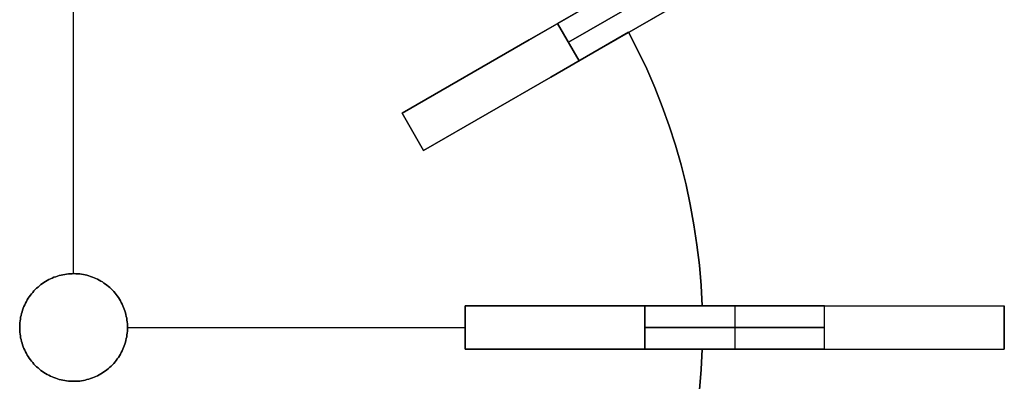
# Model space of a CAD drawing. Header units: millimetres. Extents: x 161 to 3923, y -487 to 1291.
# Tile 9 of 40: x 1277 to 1551, y -243 to -142. Entities that reach past the tile are written whole.
import ezdxf

# ---------------------------------------------------------------- set-up
doc = ezdxf.new("R2010")
doc.units = ezdxf.units.MM
doc.layers.add('Predeterminada', color=7, linetype='Continuous')

msp = doc.modelspace()

# ---------------------------------------------------------------- linework, layer by layer
at = {"layer": 'Predeterminada', "color": 254, "true_color": 0xf3e5b7}
for points in [[(1382.93, -168.53), (1512.84, -93.53)], [(1388.93, -178.92), (1518.84, -103.92)], [(1291.54, -213.22), (1291.54, -119.22)], [(1291.54, -213.22), (1291.54, -119.22)], [(1469.54, -118.53), (1426.24, -143.53)], [(1426.24, -143.53), (1469.54, -118.53)], [(1472.54, -123.72), (1429.24, -148.72)], [(1429.24, -148.72), (1472.54, -123.72)], [(1432.24, -153.92), (1475.54, -128.92)], [(1475.54, -128.92), (1432.24, -153.92)], [(1440, -135.58), (1418.34, -148.09)], [(1418.34, -148.09), (1440, -135.58)], [(1426.24, -143.53), (1432.24, -153.92)], [(1432.24, -153.92), (1426.24, -143.53)], [(1424.34, -158.48), (1446, -145.97)], [(1446, -145.97), (1424.34, -158.48)], [(1446, -145.97), (1448.59, -151.03), (1451.02, -156.18), (1453.28, -161.4), (1455.36, -166.69), (1457.28, -172.04), (1459.01, -177.46), (1460.57, -182.93), (1461.96, -188.45), (1463.16, -194), (1464.18, -199.6), (1465.02, -205.22), (1465.68, -210.87), (1466.15, -216.54), (1466.43, -222.22)], [(1466.43, -222.22), (1466.15, -216.54), (1465.68, -210.87), (1465.02, -205.22), (1464.18, -199.6), (1463.16, -194), (1461.96, -188.45), (1460.57, -182.93), (1459.01, -177.46), (1457.28, -172.04), (1455.36, -166.69), (1453.28, -161.4), (1451.02, -156.18), (1448.59, -151.03), (1446, -145.97)], [(1446, -145.97), (1448.59, -151.03), (1451.02, -156.18), (1453.28, -161.4), (1455.36, -166.69), (1457.28, -172.04), (1459.01, -177.46), (1460.57, -182.93), (1461.96, -188.45), (1463.16, -194), (1464.18, -199.6), (1465.02, -205.22), (1465.68, -210.87), (1466.15, -216.54), (1466.43, -222.22)], [(1418.34, -148.09), (1382.93, -168.53)], [(1382.93, -168.53), (1418.34, -148.09)], [(1388.93, -178.92), (1424.34, -158.48)], [(1424.34, -158.48), (1388.93, -178.92)], [(1382.93, -168.53), (1388.93, -178.92)], [(1388.93, -178.92), (1382.93, -168.53)], [(1388.93, -178.92), (1382.93, -168.53)], [(1382.93, -168.53), (1388.93, -178.92)], [(1382.93, -168.53), (1388.93, -178.92)], [(1382.93, -168.53), (1388.93, -178.92)], [(1400.54, -222.22), (1400.54, -234.22)], [(1400.54, -234.22), (1400.54, -222.22)], [(1400.54, -222.22), (1400.54, -234.22)], [(1400.54, -222.22), (1400.54, -234.22)], [(1441.42, -222.22), (1400.54, -222.22)], [(1400.54, -222.22), (1441.42, -222.22)], [(1400.54, -222.22), (1400.54, -234.22)], [(1400.54, -222.22), (1400.54, -234.22)], [(1400.54, -222.22), (1550.54, -222.22)], [(1466.43, -222.22), (1441.42, -222.22)], [(1441.42, -222.22), (1466.43, -222.22)], [(1500.54, -222.22), (1450.54, -222.22)], [(1450.54, -222.22), (1500.54, -222.22)], [(1450.54, -222.22), (1450.54, -234.22)], [(1450.54, -234.22), (1450.54, -222.22)], [(1475.54, -222.22), (1475.54, -234.22)], [(1475.54, -222.22), (1475.54, -234.22)], [(1500.54, -234.22), (1500.54, -222.22)], [(1500.54, -234.22), (1500.54, -222.22)], [(1550.54, -234.22), (1550.54, -222.22)], [(1550.54, -234.22), (1550.54, -222.22)], [(1550.54, -222.22), (1550.54, -234.22)], [(1306.54, -228.22), (1400.54, -228.22)], [(1306.54, -228.22), (1400.54, -228.22)], [(1500.54, -228.22), (1450.54, -228.22)], [(1450.54, -228.22), (1500.54, -228.22)], [(1400.54, -234.22), (1441.42, -234.22)], [(1441.42, -234.22), (1400.54, -234.22)], [(1400.54, -234.22), (1550.54, -234.22)], [(1441.42, -234.22), (1466.43, -234.22)], [(1466.43, -234.22), (1441.42, -234.22)], [(1466.43, -234.22), (1466.15, -239.9), (1465.68, -245.57), (1465.02, -251.22), (1464.18, -256.84), (1463.16, -262.44), (1461.96, -268), (1460.57, -273.52), (1459.01, -278.98), (1457.28, -284.4), (1455.36, -289.76), (1453.28, -295.05), (1451.02, -300.27), (1448.59, -305.41), (1446, -310.47)], [(1446, -310.47), (1448.59, -305.41), (1451.02, -300.27), (1453.28, -295.05), (1455.36, -289.76), (1457.28, -284.4), (1459.01, -278.98), (1460.57, -273.52), (1461.96, -268), (1463.16, -262.44), (1464.18, -256.84), (1465.02, -251.22), (1465.68, -245.57), (1466.15, -239.9), (1466.43, -234.22)], [(1466.43, -234.22), (1466.15, -239.9), (1465.68, -245.57), (1465.02, -251.22), (1464.18, -256.84), (1463.16, -262.44), (1461.96, -268), (1460.57, -273.52), (1459.01, -278.98), (1457.28, -284.4), (1455.36, -289.76), (1453.28, -295.05), (1451.02, -300.27), (1448.59, -305.41), (1446, -310.47)], [(1450.54, -234.22), (1500.54, -234.22)], [(1500.54, -234.22), (1450.54, -234.22)]]:
    msp.add_lwpolyline(points, dxfattribs=at)
at = {"layer": 'Predeterminada', "color": 254, "true_color": 0xf3e5b7, "extrusion": (-0.5, 0.866025, 1.43421e-14)}
msp.add_lwpolyline([(-1113.39, 244.78), (-1113.42, 243.07), (-1113.51, 241.37), (-1113.66, 239.67), (-1113.86, 237.97), (-1114.12, 236.28), (-1114.44, 234.61), (-1114.82, 232.94), (-1115.25, 231.29), (-1115.74, 229.65), (-1116.28, 228.03), (-1116.88, 226.44), (-1117.53, 224.86), (-1118.24, 223.3), (-1119, 221.78), (-1119.81, 220.27), (-1120.67, 218.8), (-1121.58, 217.36), (-1122.54, 215.94), (-1123.55, 214.57), (-1124.61, 213.22), (-1125.71, 211.92), (-1126.85, 210.65), (-1128.04, 209.42), (-1129.27, 208.24), (-1130.53, 207.09), (-1131.84, 205.99), (-1133.18, 204.94), (-1134.56, 203.93), (-1135.97, 202.97), (-1137.41, 202.06), (-1138.89, 201.2), (-1140.39, 200.38), (-1141.92, 199.62), (-1143.47, 198.92), (-1145.05, 198.26), (-1146.65, 197.67), (-1148.27, 197.12), (-1149.9, 196.63), (-1151.56, 196.2), (-1153.22, 195.82), (-1154.9, 195.51), (-1156.59, 195.24), (-1158.28, 195.04), (-1159.98, 194.89), (-1161.69, 194.81), (-1163.39, 194.78)], dxfattribs=at)
at = {"layer": 'Predeterminada', "color": 254, "true_color": 0xf3e5b7, "extrusion": (-0.5, 0.866025, -2.63411e-14)}
msp.add_lwpolyline([(-1163.39, 644.78), (-1161.69, 644.75), (-1159.98, 644.66), (-1158.28, 644.52), (-1156.59, 644.31), (-1154.9, 644.05), (-1153.22, 643.73), (-1151.56, 643.36), (-1149.9, 642.92), (-1148.27, 642.44), (-1146.65, 641.89), (-1145.05, 641.29), (-1143.47, 640.64), (-1141.92, 639.93), (-1140.39, 639.17), (-1138.89, 638.36), (-1137.41, 637.5), (-1135.97, 636.59), (-1134.56, 635.63), (-1133.18, 634.62), (-1131.84, 633.56), (-1130.53, 632.46), (-1129.27, 631.32), (-1128.04, 630.13), (-1126.85, 628.91), (-1125.71, 627.64), (-1124.61, 626.33), (-1123.55, 624.99), (-1122.54, 623.61), (-1121.58, 622.2), (-1120.67, 620.76), (-1119.81, 619.28), (-1119, 617.78), (-1118.24, 616.25), (-1117.53, 614.7), (-1116.88, 613.12), (-1116.28, 611.52), (-1115.74, 609.9), (-1115.25, 608.27), (-1114.82, 606.62), (-1114.44, 604.95), (-1114.12, 603.27), (-1113.86, 601.59), (-1113.66, 599.89), (-1113.51, 598.19), (-1113.42, 596.49), (-1113.39, 594.78)], dxfattribs=at)
at = {"layer": 'Predeterminada', "color": 254, "true_color": 0xf3e5b7, "extrusion": (1, 0, 0)}
for points in [[(-145.97, 247.78), (-145.97, 259.78)], [(-168.53, 594.78), (-168.53, 259.78)], [(-168.53, 247.78), (-168.53, 244.78)], [(-173.72, 594.78), (-173.72, 259.78)], [(-173.72, 247.78), (-173.72, 244.78)], [(-178.92, 259.78), (-178.92, 594.78)], [(-178.92, 247.78), (-178.92, 244.78)], [(-213.22, 259.78), (-213.22, 247.78)], [(-222.22, 247.78), (-222.22, -30.22)], [(-222.22, 319.78), (-222.22, 259.78)], [(-222.22, 247.78), (-222.22, 259.78)], [(-222.22, -80.22), (-222.22, 369.78)], [(-222.22, -30.22), (-222.22, 319.78)], [(-228.22, 259.78), (-228.22, 247.78)], [(-228.22, 247.78), (-228.22, -30.22)], [(-228.22, 319.78), (-228.22, 259.78)], [(-228.22, -30.22), (-228.22, 319.78)], [(-234.22, 247.78), (-234.22, -30.22)], [(-234.22, 319.78), (-234.22, 259.78)], [(-234.22, 247.78), (-234.22, 259.78)], [(-234.22, -80.22), (-234.22, 369.78)], [(-234.22, -30.22), (-234.22, 319.78)]]:
    msp.add_lwpolyline(points, dxfattribs=at)
at = {"layer": 'Predeterminada', "color": 254, "true_color": 0xf3e5b7, "extrusion": (-0.5, 0.866025, -3.94919e-13)}
msp.add_lwpolyline([(-1113.39, 244.78), (-1113.42, 243.07), (-1113.51, 241.37), (-1113.66, 239.67), (-1113.86, 237.97), (-1114.12, 236.28), (-1114.44, 234.61), (-1114.82, 232.94), (-1115.25, 231.29), (-1115.74, 229.65), (-1116.28, 228.03), (-1116.88, 226.44), (-1117.53, 224.86), (-1118.24, 223.3), (-1119, 221.78), (-1119.81, 220.27), (-1120.67, 218.8), (-1121.58, 217.36), (-1122.54, 215.94), (-1123.55, 214.57), (-1124.61, 213.22), (-1125.71, 211.92), (-1126.85, 210.65), (-1128.04, 209.42), (-1129.27, 208.24), (-1130.53, 207.09), (-1131.84, 205.99), (-1133.18, 204.94), (-1134.56, 203.93), (-1135.97, 202.97), (-1137.41, 202.06), (-1138.89, 201.2), (-1140.39, 200.38), (-1141.92, 199.62), (-1143.47, 198.92), (-1145.05, 198.26), (-1146.65, 197.67), (-1148.27, 197.12), (-1149.9, 196.63), (-1151.56, 196.2), (-1153.22, 195.82), (-1154.9, 195.51), (-1156.59, 195.24), (-1158.28, 195.04), (-1159.98, 194.89), (-1161.69, 194.81), (-1163.39, 194.78)], dxfattribs=at)
at = {"layer": 'Predeterminada', "color": 254, "true_color": 0xf3e5b7, "extrusion": (-0.5, 0.866025, 4.55919e-13)}
msp.add_lwpolyline([(-1163.39, 644.78), (-1161.69, 644.75), (-1159.98, 644.66), (-1158.28, 644.52), (-1156.59, 644.31), (-1154.9, 644.05), (-1153.22, 643.73), (-1151.56, 643.36), (-1149.9, 642.92), (-1148.27, 642.44), (-1146.65, 641.89), (-1145.05, 641.29), (-1143.47, 640.64), (-1141.92, 639.93), (-1140.39, 639.17), (-1138.89, 638.36), (-1137.41, 637.5), (-1135.97, 636.59), (-1134.56, 635.63), (-1133.18, 634.62), (-1131.84, 633.56), (-1130.53, 632.46), (-1129.27, 631.32), (-1128.04, 630.13), (-1126.85, 628.91), (-1125.71, 627.64), (-1124.61, 626.33), (-1123.55, 624.99), (-1122.54, 623.61), (-1121.58, 622.2), (-1120.67, 620.76), (-1119.81, 619.28), (-1119, 617.78), (-1118.24, 616.25), (-1117.53, 614.7), (-1116.88, 613.12), (-1116.28, 611.52), (-1115.74, 609.9), (-1115.25, 608.27), (-1114.82, 606.62), (-1114.44, 604.95), (-1114.12, 603.27), (-1113.86, 601.59), (-1113.66, 599.89), (-1113.51, 598.19), (-1113.42, 596.49), (-1113.39, 594.78)], dxfattribs=at)
at = {"layer": 'Predeterminada', "color": 254, "true_color": 0xf3e5b7, "extrusion": (-0.5, 0.866025, 1.11106e-14)}
msp.add_lwpolyline([(-1113.39, 244.78), (-1113.42, 243.07), (-1113.51, 241.37), (-1113.66, 239.67), (-1113.86, 237.97), (-1114.12, 236.28), (-1114.44, 234.61), (-1114.82, 232.94), (-1115.25, 231.29), (-1115.74, 229.65), (-1116.28, 228.03), (-1116.88, 226.44), (-1117.53, 224.86), (-1118.24, 223.3), (-1119, 221.78), (-1119.81, 220.27), (-1120.67, 218.8), (-1121.58, 217.36), (-1122.54, 215.94), (-1123.55, 214.57), (-1124.61, 213.22), (-1125.71, 211.92), (-1126.85, 210.65), (-1128.04, 209.42), (-1129.27, 208.24), (-1130.53, 207.09), (-1131.84, 205.99), (-1133.18, 204.94), (-1134.56, 203.93), (-1135.97, 202.97), (-1137.41, 202.06), (-1138.89, 201.2), (-1140.39, 200.38), (-1141.92, 199.62), (-1143.47, 198.92), (-1145.05, 198.26), (-1146.65, 197.67), (-1148.27, 197.12), (-1149.9, 196.63), (-1151.56, 196.2), (-1153.22, 195.82), (-1154.9, 195.51), (-1156.59, 195.24), (-1158.28, 195.04), (-1159.98, 194.89), (-1161.69, 194.81), (-1163.39, 194.78)], dxfattribs=at)
at = {"layer": 'Predeterminada', "color": 254, "true_color": 0xf3e5b7, "extrusion": (-0.5, 0.866025, -2.13359e-14)}
msp.add_lwpolyline([(-1163.39, 644.78), (-1161.69, 644.75), (-1159.98, 644.66), (-1158.28, 644.52), (-1156.59, 644.31), (-1154.9, 644.05), (-1153.22, 643.73), (-1151.56, 643.36), (-1149.9, 642.92), (-1148.27, 642.44), (-1146.65, 641.89), (-1145.05, 641.29), (-1143.47, 640.64), (-1141.92, 639.93), (-1140.39, 639.17), (-1138.89, 638.36), (-1137.41, 637.5), (-1135.97, 636.59), (-1134.56, 635.63), (-1133.18, 634.62), (-1131.84, 633.56), (-1130.53, 632.46), (-1129.27, 631.32), (-1128.04, 630.13), (-1126.85, 628.91), (-1125.71, 627.64), (-1124.61, 626.33), (-1123.55, 624.99), (-1122.54, 623.61), (-1121.58, 622.2), (-1120.67, 620.76), (-1119.81, 619.28), (-1119, 617.78), (-1118.24, 616.25), (-1117.53, 614.7), (-1116.88, 613.12), (-1116.28, 611.52), (-1115.74, 609.9), (-1115.25, 608.27), (-1114.82, 606.62), (-1114.44, 604.95), (-1114.12, 603.27), (-1113.86, 601.59), (-1113.66, 599.89), (-1113.51, 598.19), (-1113.42, 596.49), (-1113.39, 594.78)], dxfattribs=at)
at = {"layer": 'Predeterminada', "color": 254, "true_color": 0xf3e5b7}
for points in [[(1306.54, -228.22), (1306.53, -227.7), (1306.5, -227.18), (1306.46, -226.66), (1306.39, -226.15), (1306.31, -225.63), (1306.21, -225.12), (1306.1, -224.61), (1305.96, -224.11), (1305.81, -223.61), (1305.64, -223.12), (1305.46, -222.63), (1305.25, -222.15), (1305.04, -221.68), (1304.8, -221.22), (1304.55, -220.76), (1304.28, -220.31), (1304, -219.87), (1303.7, -219.45), (1303.39, -219.03), (1303.07, -218.62), (1302.73, -218.23), (1302.37, -217.85), (1302.01, -217.48), (1301.63, -217.12), (1301.23, -216.78), (1300.83, -216.45), (1300.42, -216.13), (1299.99, -215.83), (1299.56, -215.55), (1299.11, -215.28), (1298.66, -215.02), (1298.2, -214.78), (1297.73, -214.56), (1297.25, -214.35), (1296.76, -214.16), (1296.27, -213.99), (1295.77, -213.83), (1295.27, -213.69), (1294.77, -213.57), (1294.26, -213.47), (1293.74, -213.38), (1293.23, -213.32), (1292.71, -213.27), (1292.19, -213.24), (1291.67, -213.22), (1291.15, -213.23), (1290.63, -213.25), (1290.11, -213.29), (1289.59, -213.35), (1289.08, -213.43), (1288.56, -213.52), (1288.05, -213.63), (1287.55, -213.76), (1287.05, -213.91), (1286.56, -214.07), (1286.07, -214.25), (1285.59, -214.45), (1285.11, -214.67), (1284.65, -214.9), (1284.19, -215.15), (1283.74, -215.41), (1283.3, -215.69), (1282.87, -215.98), (1282.45, -216.29), (1282.04, -216.61), (1281.64, -216.95), (1281.26, -217.3), (1280.89, -217.66), (1280.52, -218.04), (1280.18, -218.43), (1279.84, -218.83), (1279.53, -219.24), (1279.22, -219.66), (1278.93, -220.09), (1278.66, -220.53), (1278.4, -220.99), (1278.15, -221.45), (1277.93, -221.92), (1277.72, -222.39), (1277.52, -222.87), (1277.35, -223.36), (1277.19, -223.86), (1277.04, -224.36), (1276.92, -224.87), (1276.81, -225.38), (1276.72, -225.89), (1276.65, -226.4), (1276.59, -226.92), (1276.56, -227.44), (1276.54, -227.96), (1276.54, -228.48), (1276.56, -229), (1276.59, -229.52), (1276.65, -230.04), (1276.72, -230.56), (1276.81, -231.07), (1276.92, -231.58), (1277.04, -232.08), (1277.19, -232.58), (1277.35, -233.08), (1277.52, -233.57), (1277.72, -234.05), (1277.93, -234.53), (1278.15, -235), (1278.4, -235.46), (1278.66, -235.91), (1278.93, -236.35), (1279.22, -236.78), (1279.53, -237.21), (1279.84, -237.62), (1280.18, -238.02), (1280.52, -238.41), (1280.89, -238.78), (1281.26, -239.15), (1281.64, -239.5), (1282.04, -239.83), (1282.45, -240.16), (1282.87, -240.46), (1283.3, -240.76), (1283.74, -241.04), (1284.19, -241.3), (1284.65, -241.55), (1285.11, -241.78), (1285.59, -241.99), (1286.07, -242.19), (1286.56, -242.37), (1287.05, -242.54), (1287.55, -242.68), (1288.05, -242.81), (1288.56, -242.92), (1289.08, -243.02), (1289.59, -243.09), (1290.11, -243.15), (1290.63, -243.19), (1291.15, -243.22), (1291.67, -243.22), (1292.19, -243.21), (1292.71, -243.18), (1293.23, -243.13), (1293.74, -243.06), (1294.26, -242.97), (1294.77, -242.87), (1295.27, -242.75), (1295.77, -242.61), (1296.27, -242.46), (1296.76, -242.28), (1297.25, -242.09), (1297.73, -241.89), (1298.2, -241.66), (1298.66, -241.42), (1299.11, -241.17), (1299.56, -240.9), (1299.99, -240.61), (1300.42, -240.31), (1300.83, -240), (1301.23, -239.67), (1301.63, -239.32), (1302.01, -238.97), (1302.37, -238.6), (1302.73, -238.21), (1303.07, -237.82), (1303.39, -237.41), (1303.7, -237), (1304, -236.57), (1304.28, -236.13), (1304.55, -235.68), (1304.8, -235.23), (1305.04, -234.76), (1305.25, -234.29), (1305.46, -233.81), (1305.64, -233.32), (1305.81, -232.83), (1305.96, -232.33), (1306.1, -231.83), (1306.21, -231.32), (1306.31, -230.81), (1306.39, -230.3), (1306.46, -229.78), (1306.5, -229.26), (1306.53, -228.74)], [(1306.54, -228.22), (1306.53, -228.74), (1306.5, -229.26), (1306.46, -229.78), (1306.39, -230.3), (1306.31, -230.81), (1306.21, -231.32), (1306.1, -231.83), (1305.96, -232.33), (1305.81, -232.83), (1305.64, -233.32), (1305.46, -233.81), (1305.25, -234.29), (1305.04, -234.76), (1304.8, -235.23), (1304.55, -235.68), (1304.28, -236.13), (1304, -236.57), (1303.7, -237), (1303.39, -237.41), (1303.07, -237.82), (1302.73, -238.21), (1302.37, -238.6), (1302.01, -238.97), (1301.63, -239.32), (1301.23, -239.67), (1300.83, -240), (1300.42, -240.31), (1299.99, -240.61), (1299.56, -240.9), (1299.11, -241.17), (1298.66, -241.42), (1298.2, -241.66), (1297.73, -241.89), (1297.25, -242.09), (1296.76, -242.28), (1296.27, -242.46), (1295.77, -242.61), (1295.27, -242.75), (1294.77, -242.87), (1294.26, -242.97), (1293.74, -243.06), (1293.23, -243.13), (1292.71, -243.18), (1292.19, -243.21), (1291.67, -243.22), (1291.15, -243.22), (1290.63, -243.19), (1290.11, -243.15), (1289.59, -243.09), (1289.08, -243.02), (1288.56, -242.92), (1288.05, -242.81), (1287.55, -242.68), (1287.05, -242.54), (1286.56, -242.37), (1286.07, -242.19), (1285.59, -241.99), (1285.11, -241.78), (1284.65, -241.55), (1284.19, -241.3), (1283.74, -241.04), (1283.3, -240.76), (1282.87, -240.46), (1282.45, -240.16), (1282.04, -239.83), (1281.64, -239.5), (1281.26, -239.15), (1280.89, -238.78), (1280.52, -238.41), (1280.18, -238.02), (1279.84, -237.62), (1279.53, -237.21), (1279.22, -236.78), (1278.93, -236.35), (1278.66, -235.91), (1278.4, -235.46), (1278.15, -235), (1277.93, -234.53), (1277.72, -234.05), (1277.52, -233.57), (1277.35, -233.08), (1277.19, -232.58), (1277.04, -232.08), (1276.92, -231.58), (1276.81, -231.07), (1276.72, -230.56), (1276.65, -230.04), (1276.59, -229.52), (1276.56, -229), (1276.54, -228.48), (1276.54, -227.96), (1276.56, -227.44), (1276.59, -226.92), (1276.65, -226.4), (1276.72, -225.89), (1276.81, -225.38), (1276.92, -224.87), (1277.04, -224.36), (1277.19, -223.86), (1277.35, -223.36), (1277.52, -222.87), (1277.72, -222.39), (1277.93, -221.92), (1278.15, -221.45), (1278.4, -220.99), (1278.66, -220.53), (1278.93, -220.09), (1279.22, -219.66), (1279.53, -219.24), (1279.84, -218.83), (1280.18, -218.43), (1280.52, -218.04), (1280.89, -217.66), (1281.26, -217.3), (1281.64, -216.95), (1282.04, -216.61), (1282.45, -216.29), (1282.87, -215.98), (1283.3, -215.69), (1283.74, -215.41), (1284.19, -215.15), (1284.65, -214.9), (1285.11, -214.67), (1285.59, -214.45), (1286.07, -214.25), (1286.56, -214.07), (1287.05, -213.91), (1287.55, -213.76), (1288.05, -213.63), (1288.56, -213.52), (1289.08, -213.43), (1289.59, -213.35), (1290.11, -213.29), (1290.63, -213.25), (1291.15, -213.23), (1291.67, -213.22), (1292.19, -213.24), (1292.71, -213.27), (1293.23, -213.32), (1293.74, -213.38), (1294.26, -213.47), (1294.77, -213.57), (1295.27, -213.69), (1295.77, -213.83), (1296.27, -213.99), (1296.76, -214.16), (1297.25, -214.35), (1297.73, -214.56), (1298.2, -214.78), (1298.66, -215.02), (1299.11, -215.28), (1299.56, -215.55), (1299.99, -215.83), (1300.42, -216.13), (1300.83, -216.45), (1301.23, -216.78), (1301.63, -217.12), (1302.01, -217.48), (1302.37, -217.85), (1302.73, -218.23), (1303.07, -218.62), (1303.39, -219.03), (1303.7, -219.45), (1304, -219.87), (1304.28, -220.31), (1304.55, -220.76), (1304.8, -221.22), (1305.04, -221.68), (1305.25, -222.15), (1305.46, -222.63), (1305.64, -223.12), (1305.81, -223.61), (1305.96, -224.11), (1306.1, -224.61), (1306.21, -225.12), (1306.31, -225.63), (1306.39, -226.15), (1306.46, -226.66), (1306.5, -227.18), (1306.53, -227.7)], [(1306.54, -228.22), (1306.53, -228.74), (1306.5, -229.26), (1306.46, -229.78), (1306.39, -230.3), (1306.31, -230.81), (1306.21, -231.32), (1306.1, -231.83), (1305.96, -232.33), (1305.81, -232.83), (1305.64, -233.32), (1305.46, -233.81), (1305.25, -234.29), (1305.04, -234.76), (1304.8, -235.23), (1304.55, -235.68), (1304.28, -236.13), (1304, -236.57), (1303.7, -237), (1303.39, -237.41), (1303.07, -237.82), (1302.73, -238.21), (1302.37, -238.6), (1302.01, -238.97), (1301.63, -239.32), (1301.23, -239.67), (1300.83, -240), (1300.42, -240.31), (1299.99, -240.61), (1299.56, -240.9), (1299.11, -241.17), (1298.66, -241.42), (1298.2, -241.66), (1297.73, -241.89), (1297.25, -242.09), (1296.76, -242.28), (1296.27, -242.46), (1295.77, -242.61), (1295.27, -242.75), (1294.77, -242.87), (1294.26, -242.97), (1293.74, -243.06), (1293.23, -243.13), (1292.71, -243.18), (1292.19, -243.21), (1291.67, -243.22), (1291.15, -243.22), (1290.63, -243.19), (1290.11, -243.15), (1289.59, -243.09), (1289.08, -243.02), (1288.56, -242.92), (1288.05, -242.81), (1287.55, -242.68), (1287.05, -242.54), (1286.56, -242.37), (1286.07, -242.19), (1285.59, -241.99), (1285.11, -241.78), (1284.65, -241.55), (1284.19, -241.3), (1283.74, -241.04), (1283.3, -240.76), (1282.87, -240.46), (1282.45, -240.16), (1282.04, -239.83), (1281.64, -239.5), (1281.26, -239.15), (1280.89, -238.78), (1280.52, -238.41), (1280.18, -238.02), (1279.84, -237.62), (1279.53, -237.21), (1279.22, -236.78), (1278.93, -236.35), (1278.66, -235.91), (1278.4, -235.46), (1278.15, -235), (1277.93, -234.53), (1277.72, -234.05), (1277.52, -233.57), (1277.35, -233.08), (1277.19, -232.58), (1277.04, -232.08), (1276.92, -231.58), (1276.81, -231.07), (1276.72, -230.56), (1276.65, -230.04), (1276.59, -229.52), (1276.56, -229), (1276.54, -228.48), (1276.54, -227.96), (1276.56, -227.44), (1276.59, -226.92), (1276.65, -226.4), (1276.72, -225.89), (1276.81, -225.38), (1276.92, -224.87), (1277.04, -224.36), (1277.19, -223.86), (1277.35, -223.36), (1277.52, -222.87), (1277.72, -222.39), (1277.93, -221.92), (1278.15, -221.45), (1278.4, -220.99), (1278.66, -220.53), (1278.93, -220.09), (1279.22, -219.66), (1279.53, -219.24), (1279.84, -218.83), (1280.18, -218.43), (1280.52, -218.04), (1280.89, -217.66), (1281.26, -217.3), (1281.64, -216.95), (1282.04, -216.61), (1282.45, -216.29), (1282.87, -215.98), (1283.3, -215.69), (1283.74, -215.41), (1284.19, -215.15), (1284.65, -214.9), (1285.11, -214.67), (1285.59, -214.45), (1286.07, -214.25), (1286.56, -214.07), (1287.05, -213.91), (1287.55, -213.76), (1288.05, -213.63), (1288.56, -213.52), (1289.08, -213.43), (1289.59, -213.35), (1290.11, -213.29), (1290.63, -213.25), (1291.15, -213.23), (1291.67, -213.22), (1292.19, -213.24), (1292.71, -213.27), (1293.23, -213.32), (1293.74, -213.38), (1294.26, -213.47), (1294.77, -213.57), (1295.27, -213.69), (1295.77, -213.83), (1296.27, -213.99), (1296.76, -214.16), (1297.25, -214.35), (1297.73, -214.56), (1298.2, -214.78), (1298.66, -215.02), (1299.11, -215.28), (1299.56, -215.55), (1299.99, -215.83), (1300.42, -216.13), (1300.83, -216.45), (1301.23, -216.78), (1301.63, -217.12), (1302.01, -217.48), (1302.37, -217.85), (1302.73, -218.23), (1303.07, -218.62), (1303.39, -219.03), (1303.7, -219.45), (1304, -219.87), (1304.28, -220.31), (1304.55, -220.76), (1304.8, -221.22), (1305.04, -221.68), (1305.25, -222.15), (1305.46, -222.63), (1305.64, -223.12), (1305.81, -223.61), (1305.96, -224.11), (1306.1, -224.61), (1306.21, -225.12), (1306.31, -225.63), (1306.39, -226.15), (1306.46, -226.66), (1306.5, -227.18), (1306.53, -227.7)]]:
    msp.add_lwpolyline(points, close=True, dxfattribs=at)
at = {"layer": 'Predeterminada', "color": 254, "true_color": 0xf3e5b7, "extrusion": (0, 1, 0)}
for points in [[(-1400.54, -30.22), (-1400.57, -31.93), (-1400.65, -33.63), (-1400.8, -35.33), (-1401, -37.03), (-1401.26, -38.72), (-1401.58, -40.39), (-1401.96, -42.06), (-1402.39, -43.71), (-1402.88, -45.35), (-1403.42, -46.97), (-1404.02, -48.56), (-1404.68, -50.14), (-1405.38, -51.7), (-1406.14, -53.22), (-1406.95, -54.73), (-1407.82, -56.2), (-1408.73, -57.64), (-1409.69, -59.06), (-1410.7, -60.43), (-1411.75, -61.78), (-1412.85, -63.08), (-1414, -64.35), (-1415.18, -65.58), (-1416.41, -66.76), (-1417.68, -67.91), (-1418.98, -69.01), (-1420.33, -70.06), (-1421.7, -71.07), (-1423.11, -72.03), (-1424.56, -72.94), (-1426.03, -73.8), (-1427.53, -74.62), (-1429.06, -75.38), (-1430.62, -76.08), (-1432.19, -76.74), (-1433.79, -77.33), (-1435.41, -77.88), (-1437.05, -78.37), (-1438.7, -78.8), (-1440.36, -79.18), (-1442.04, -79.49), (-1443.73, -79.76), (-1445.42, -79.96), (-1447.13, -80.11), (-1448.83, -80.19), (-1450.54, -80.22)], [(-1450.54, 369.78), (-1448.83, 369.75), (-1447.13, 369.66), (-1445.42, 369.52), (-1443.73, 369.31), (-1442.04, 369.05), (-1440.36, 368.73), (-1438.7, 368.36), (-1437.05, 367.92), (-1435.41, 367.44), (-1433.79, 366.89), (-1432.19, 366.29), (-1430.62, 365.64), (-1429.06, 364.93), (-1427.53, 364.17), (-1426.03, 363.36), (-1424.56, 362.5), (-1423.11, 361.59), (-1421.7, 360.63), (-1420.33, 359.62), (-1418.98, 358.56), (-1417.68, 357.46), (-1416.41, 356.32), (-1415.18, 355.13), (-1414, 353.91), (-1412.85, 352.64), (-1411.75, 351.33), (-1410.7, 349.99), (-1409.69, 348.61), (-1408.73, 347.2), (-1407.82, 345.76), (-1406.95, 344.28), (-1406.14, 342.78), (-1405.38, 341.25), (-1404.68, 339.7), (-1404.02, 338.12), (-1403.42, 336.52), (-1402.88, 334.9), (-1402.39, 333.27), (-1401.96, 331.62), (-1401.58, 329.95), (-1401.26, 328.27), (-1401, 326.59), (-1400.8, 324.89), (-1400.65, 323.19), (-1400.57, 321.49), (-1400.54, 319.78)], [(-1550.54, 319.78), (-1550.51, 321.49), (-1550.42, 323.19), (-1550.28, 324.89), (-1550.07, 326.59), (-1549.81, 328.27), (-1549.49, 329.95), (-1549.12, 331.62), (-1548.68, 333.27), (-1548.19, 334.9), (-1547.65, 336.52), (-1547.05, 338.12), (-1546.4, 339.7), (-1545.69, 341.25), (-1544.93, 342.78), (-1544.12, 344.28), (-1543.26, 345.76), (-1542.35, 347.2), (-1541.39, 348.61), (-1540.38, 349.99), (-1539.32, 351.33), (-1538.22, 352.64), (-1537.08, 353.91), (-1535.89, 355.13), (-1534.67, 356.32), (-1533.4, 357.46), (-1532.09, 358.56), (-1530.75, 359.62), (-1529.37, 360.63), (-1527.96, 361.59), (-1526.52, 362.5), (-1525.04, 363.36), (-1523.54, 364.17), (-1522.01, 364.93), (-1520.46, 365.64), (-1518.88, 366.29), (-1517.28, 366.89), (-1515.66, 367.44), (-1514.03, 367.92), (-1512.38, 368.36), (-1510.71, 368.73), (-1509.03, 369.05), (-1507.35, 369.31), (-1505.65, 369.52), (-1503.95, 369.66), (-1502.24, 369.75), (-1500.54, 369.78)], [(-1500.54, -80.22), (-1502.24, -80.19), (-1503.95, -80.11), (-1505.65, -79.96), (-1507.35, -79.76), (-1509.03, -79.49), (-1510.71, -79.18), (-1512.38, -78.8), (-1514.03, -78.37), (-1515.66, -77.88), (-1517.28, -77.33), (-1518.88, -76.74), (-1520.46, -76.08), (-1522.01, -75.38), (-1523.54, -74.62), (-1525.04, -73.8), (-1526.52, -72.94), (-1527.96, -72.03), (-1529.37, -71.07), (-1530.75, -70.06), (-1532.09, -69.01), (-1533.4, -67.91), (-1534.67, -66.76), (-1535.89, -65.58), (-1537.08, -64.35), (-1538.22, -63.08), (-1539.32, -61.78), (-1540.38, -60.43), (-1541.39, -59.06), (-1542.35, -57.64), (-1543.26, -56.2), (-1544.12, -54.73), (-1544.93, -53.22), (-1545.69, -51.7), (-1546.4, -50.14), (-1547.05, -48.56), (-1547.65, -46.97), (-1548.19, -45.35), (-1548.68, -43.71), (-1549.12, -42.06), (-1549.49, -40.39), (-1549.81, -38.72), (-1550.07, -37.03), (-1550.28, -35.33), (-1550.42, -33.63), (-1550.51, -31.93), (-1550.54, -30.22)], [(-1400.54, -30.22), (-1400.57, -31.93), (-1400.65, -33.63), (-1400.8, -35.33), (-1401, -37.03), (-1401.26, -38.72), (-1401.58, -40.39), (-1401.96, -42.06), (-1402.39, -43.71), (-1402.88, -45.35), (-1403.42, -46.97), (-1404.02, -48.56), (-1404.68, -50.14), (-1405.38, -51.7), (-1406.14, -53.22), (-1406.95, -54.73), (-1407.82, -56.2), (-1408.73, -57.64), (-1409.69, -59.06), (-1410.7, -60.43), (-1411.75, -61.78), (-1412.85, -63.08), (-1414, -64.35), (-1415.18, -65.58), (-1416.41, -66.76), (-1417.68, -67.91), (-1418.98, -69.01), (-1420.33, -70.06), (-1421.7, -71.07), (-1423.11, -72.03), (-1424.56, -72.94), (-1426.03, -73.8), (-1427.53, -74.62), (-1429.06, -75.38), (-1430.62, -76.08), (-1432.19, -76.74), (-1433.79, -77.33), (-1435.41, -77.88), (-1437.05, -78.37), (-1438.7, -78.8), (-1440.36, -79.18), (-1442.04, -79.49), (-1443.73, -79.76), (-1445.42, -79.96), (-1447.13, -80.11), (-1448.83, -80.19), (-1450.54, -80.22)], [(-1450.54, 369.78), (-1448.83, 369.75), (-1447.13, 369.66), (-1445.42, 369.52), (-1443.73, 369.31), (-1442.04, 369.05), (-1440.36, 368.73), (-1438.7, 368.36), (-1437.05, 367.92), (-1435.41, 367.44), (-1433.79, 366.89), (-1432.19, 366.29), (-1430.62, 365.64), (-1429.06, 364.93), (-1427.53, 364.17), (-1426.03, 363.36), (-1424.56, 362.5), (-1423.11, 361.59), (-1421.7, 360.63), (-1420.33, 359.62), (-1418.98, 358.56), (-1417.68, 357.46), (-1416.41, 356.32), (-1415.18, 355.13), (-1414, 353.91), (-1412.85, 352.64), (-1411.75, 351.33), (-1410.7, 349.99), (-1409.69, 348.61), (-1408.73, 347.2), (-1407.82, 345.76), (-1406.95, 344.28), (-1406.14, 342.78), (-1405.38, 341.25), (-1404.68, 339.7), (-1404.02, 338.12), (-1403.42, 336.52), (-1402.88, 334.9), (-1402.39, 333.27), (-1401.96, 331.62), (-1401.58, 329.95), (-1401.26, 328.27), (-1401, 326.59), (-1400.8, 324.89), (-1400.65, 323.19), (-1400.57, 321.49), (-1400.54, 319.78)], [(-1550.54, 319.78), (-1550.51, 321.49), (-1550.42, 323.19), (-1550.28, 324.89), (-1550.07, 326.59), (-1549.81, 328.27), (-1549.49, 329.95), (-1549.12, 331.62), (-1548.68, 333.27), (-1548.19, 334.9), (-1547.65, 336.52), (-1547.05, 338.12), (-1546.4, 339.7), (-1545.69, 341.25), (-1544.93, 342.78), (-1544.12, 344.28), (-1543.26, 345.76), (-1542.35, 347.2), (-1541.39, 348.61), (-1540.38, 349.99), (-1539.32, 351.33), (-1538.22, 352.64), (-1537.08, 353.91), (-1535.89, 355.13), (-1534.67, 356.32), (-1533.4, 357.46), (-1532.09, 358.56), (-1530.75, 359.62), (-1529.37, 360.63), (-1527.96, 361.59), (-1526.52, 362.5), (-1525.04, 363.36), (-1523.54, 364.17), (-1522.01, 364.93), (-1520.46, 365.64), (-1518.88, 366.29), (-1517.28, 366.89), (-1515.66, 367.44), (-1514.03, 367.92), (-1512.38, 368.36), (-1510.71, 368.73), (-1509.03, 369.05), (-1507.35, 369.31), (-1505.65, 369.52), (-1503.95, 369.66), (-1502.24, 369.75), (-1500.54, 369.78)], [(-1500.54, -80.22), (-1502.24, -80.19), (-1503.95, -80.11), (-1505.65, -79.96), (-1507.35, -79.76), (-1509.03, -79.49), (-1510.71, -79.18), (-1512.38, -78.8), (-1514.03, -78.37), (-1515.66, -77.88), (-1517.28, -77.33), (-1518.88, -76.74), (-1520.46, -76.08), (-1522.01, -75.38), (-1523.54, -74.62), (-1525.04, -73.8), (-1526.52, -72.94), (-1527.96, -72.03), (-1529.37, -71.07), (-1530.75, -70.06), (-1532.09, -69.01), (-1533.4, -67.91), (-1534.67, -66.76), (-1535.89, -65.58), (-1537.08, -64.35), (-1538.22, -63.08), (-1539.32, -61.78), (-1540.38, -60.43), (-1541.39, -59.06), (-1542.35, -57.64), (-1543.26, -56.2), (-1544.12, -54.73), (-1544.93, -53.22), (-1545.69, -51.7), (-1546.4, -50.14), (-1547.05, -48.56), (-1547.65, -46.97), (-1548.19, -45.35), (-1548.68, -43.71), (-1549.12, -42.06), (-1549.49, -40.39), (-1549.81, -38.72), (-1550.07, -37.03), (-1550.28, -35.33), (-1550.42, -33.63), (-1550.51, -31.93), (-1550.54, -30.22)], [(-1400.54, -30.22), (-1400.57, -31.93), (-1400.65, -33.63), (-1400.8, -35.33), (-1401, -37.03), (-1401.26, -38.72), (-1401.58, -40.39), (-1401.96, -42.06), (-1402.39, -43.71), (-1402.88, -45.35), (-1403.42, -46.97), (-1404.02, -48.56), (-1404.68, -50.14), (-1405.38, -51.7), (-1406.14, -53.22), (-1406.95, -54.73), (-1407.82, -56.2), (-1408.73, -57.64), (-1409.69, -59.06), (-1410.7, -60.43), (-1411.75, -61.78), (-1412.85, -63.08), (-1414, -64.35), (-1415.18, -65.58), (-1416.41, -66.76), (-1417.68, -67.91), (-1418.98, -69.01), (-1420.33, -70.06), (-1421.7, -71.07), (-1423.11, -72.03), (-1424.56, -72.94), (-1426.03, -73.8), (-1427.53, -74.62), (-1429.06, -75.38), (-1430.62, -76.08), (-1432.19, -76.74), (-1433.79, -77.33), (-1435.41, -77.88), (-1437.05, -78.37), (-1438.7, -78.8), (-1440.36, -79.18), (-1442.04, -79.49), (-1443.73, -79.76), (-1445.42, -79.96), (-1447.13, -80.11), (-1448.83, -80.19), (-1450.54, -80.22)], [(-1450.54, 369.78), (-1448.83, 369.75), (-1447.13, 369.66), (-1445.42, 369.52), (-1443.73, 369.31), (-1442.04, 369.05), (-1440.36, 368.73), (-1438.7, 368.36), (-1437.05, 367.92), (-1435.41, 367.44), (-1433.79, 366.89), (-1432.19, 366.29), (-1430.62, 365.64), (-1429.06, 364.93), (-1427.53, 364.17), (-1426.03, 363.36), (-1424.56, 362.5), (-1423.11, 361.59), (-1421.7, 360.63), (-1420.33, 359.62), (-1418.98, 358.56), (-1417.68, 357.46), (-1416.41, 356.32), (-1415.18, 355.13), (-1414, 353.91), (-1412.85, 352.64), (-1411.75, 351.33), (-1410.7, 349.99), (-1409.69, 348.61), (-1408.73, 347.2), (-1407.82, 345.76), (-1406.95, 344.28), (-1406.14, 342.78), (-1405.38, 341.25), (-1404.68, 339.7), (-1404.02, 338.12), (-1403.42, 336.52), (-1402.88, 334.9), (-1402.39, 333.27), (-1401.96, 331.62), (-1401.58, 329.95), (-1401.26, 328.27), (-1401, 326.59), (-1400.8, 324.89), (-1400.65, 323.19), (-1400.57, 321.49), (-1400.54, 319.78)], [(-1550.54, 319.78), (-1550.51, 321.49), (-1550.42, 323.19), (-1550.28, 324.89), (-1550.07, 326.59), (-1549.81, 328.27), (-1549.49, 329.95), (-1549.12, 331.62), (-1548.68, 333.27), (-1548.19, 334.9), (-1547.65, 336.52), (-1547.05, 338.12), (-1546.4, 339.7), (-1545.69, 341.25), (-1544.93, 342.78), (-1544.12, 344.28), (-1543.26, 345.76), (-1542.35, 347.2), (-1541.39, 348.61), (-1540.38, 349.99), (-1539.32, 351.33), (-1538.22, 352.64), (-1537.08, 353.91), (-1535.89, 355.13), (-1534.67, 356.32), (-1533.4, 357.46), (-1532.09, 358.56), (-1530.75, 359.62), (-1529.37, 360.63), (-1527.96, 361.59), (-1526.52, 362.5), (-1525.04, 363.36), (-1523.54, 364.17), (-1522.01, 364.93), (-1520.46, 365.64), (-1518.88, 366.29), (-1517.28, 366.89), (-1515.66, 367.44), (-1514.03, 367.92), (-1512.38, 368.36), (-1510.71, 368.73), (-1509.03, 369.05), (-1507.35, 369.31), (-1505.65, 369.52), (-1503.95, 369.66), (-1502.24, 369.75), (-1500.54, 369.78)], [(-1500.54, -80.22), (-1502.24, -80.19), (-1503.95, -80.11), (-1505.65, -79.96), (-1507.35, -79.76), (-1509.03, -79.49), (-1510.71, -79.18), (-1512.38, -78.8), (-1514.03, -78.37), (-1515.66, -77.88), (-1517.28, -77.33), (-1518.88, -76.74), (-1520.46, -76.08), (-1522.01, -75.38), (-1523.54, -74.62), (-1525.04, -73.8), (-1526.52, -72.94), (-1527.96, -72.03), (-1529.37, -71.07), (-1530.75, -70.06), (-1532.09, -69.01), (-1533.4, -67.91), (-1534.67, -66.76), (-1535.89, -65.58), (-1537.08, -64.35), (-1538.22, -63.08), (-1539.32, -61.78), (-1540.38, -60.43), (-1541.39, -59.06), (-1542.35, -57.64), (-1543.26, -56.2), (-1544.12, -54.73), (-1544.93, -53.22), (-1545.69, -51.7), (-1546.4, -50.14), (-1547.05, -48.56), (-1547.65, -46.97), (-1548.19, -45.35), (-1548.68, -43.71), (-1549.12, -42.06), (-1549.49, -40.39), (-1549.81, -38.72), (-1550.07, -37.03), (-1550.28, -35.33), (-1550.42, -33.63), (-1550.51, -31.93), (-1550.54, -30.22)]]:
    msp.add_lwpolyline(points, dxfattribs=at)

doc.saveas('drawing.dxf')
